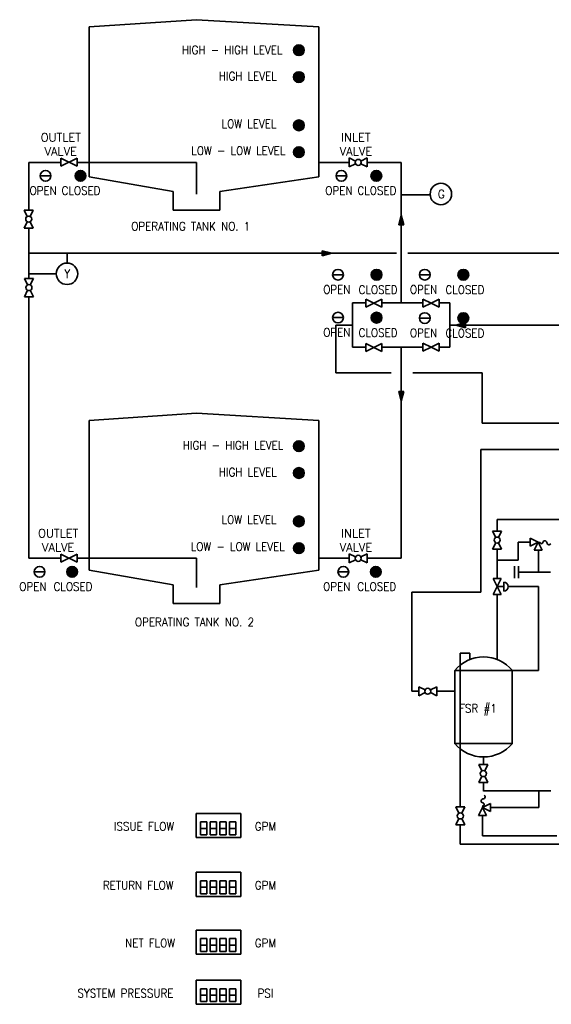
# Model space of a CAD drawing. Extents: x -237 to 1420, y -1092 to -22.
# Tile 1 of 3: x -237 to 142, y -760 to -57. Entities that reach past the tile are written whole.
import ezdxf
from ezdxf.enums import TextEntityAlignment as Align

# ---------------------------------------------------------------- set-up
doc = ezdxf.new("R2010")
doc.units = 0
doc.header["$MEASUREMENT"] = 0
doc.layers.add('E-Anno-Text', color=53, linetype='Continuous', lineweight=25)
doc.layers.add('E-Diag-Grph', color=3, linetype='Continuous', lineweight=35)
doc.styles.add('NOTES', font='romans.shx')

# ---------------------------------------------------------------- blocks, each defined once
blk = doc.blocks.new('PGTVO')
for p, q in [((-0.140625, 0.070375), (-0.140625, -0.07025)), ((0, 0), (-0.140625, 0.070375)), ((0, 0), (-0.140625, -0.07025)), ((0, 0), (0.140625, 0.070375)), ((0, 0), (0.140625, -0.07025)), ((0.140625, 0.070375), (0.140625, -0.07025))]:
    blk.add_line(p, q)
blk = doc.blocks.new('SARROW')
blk.add_hatch(color=256).paths.add_polyline_path([(-0.169, -0.046), (-0.169, 0.045), (0, 0)])
for p, q in [((0, 0), (-0.169, 0.045)), ((-0.169, 0.045), (-0.169, -0.046)), ((-0.169, -0.046), (0, 0))]:
    blk.add_line(p, q)
blk = doc.blocks.new('PGLVO')
for p, q in [((-0.158, -0.079), (-0.158, 0.079)), ((-0.047, 0.024), (-0.158, 0.079)), ((0.158, 0.079), (0.047, 0.024)), ((0.158, -0.079), (0.158, 0.079)), ((-0.047, -0.024), (-0.158, -0.079)), ((0.158, -0.079), (0.047, -0.024))]:
    blk.add_line(p, q)
blk.add_circle((0, 0), 0.0527)
blk = doc.blocks.new('PRLF1')
for p, q in [((-0.141, 0.07), (-0.141, -0.07)), ((0, 0), (-0.141, 0.07)), ((0, 0), (-0.141, -0.07)), ((0, 0), (-0.07, -0.141)), ((0, 0), (0.07, -0.141)), ((-0.07, -0.141), (0.07, -0.141))]:
    blk.add_line(p, q)
blk.add_open_spline([(0, 0), (-0.003, 0.011), (-0.005, 0.021), (-0.008, 0.032), (-0.009, 0.038), (-0.021, 0.038), (-0.024, 0.044), (-0.028, 0.05), (-0.029, 0.058), (-0.026, 0.064), (-0.021, 0.071), (-0.014, 0.078), (-0.007, 0.083), (0, 0.088), (0.009, 0.085), (0.016, 0.092), (0.022, 0.1), (0.025, 0.108), (0.025, 0.116), (0.024, 0.122), (0.022, 0.129), (0.018, 0.135), (0.01, 0.145), (0.002, 0.149), (-0.007, 0.154), (-0.015, 0.157), (-0.024, 0.152), (-0.032, 0.159), (-0.041, 0.167), (-0.048, 0.177), (-0.047, 0.186), (-0.046, 0.191), (-0.043, 0.197), (-0.04, 0.202), (-0.036, 0.208), (-0.032, 0.213), (-0.028, 0.219)], degree=3, knots=[0, 0, 0, 0, 0.110009, 0.110009, 0.110009, 0.181277, 0.181277, 0.181277, 0.246992, 0.246992, 0.246992, 0.340558, 0.340558, 0.340558, 0.421498, 0.421498, 0.421498, 0.507781, 0.507781, 0.507781, 0.578384, 0.578384, 0.578384, 0.68119, 0.68119, 0.68119, 0.767432, 0.767432, 0.767432, 0.870899, 0.870899, 0.870899, 0.928593, 0.928593, 0.928593, 1, 1, 1, 1])

msp = doc.modelspace()

# ---------------------------------------------------------------- hatches: boundary and pattern name
at = {"layer": 'E-Diag-Grph'}
for points in [[(-34.48, -78.81, 1), (-42.13, -78.81, 1)], [(-34.48, -97.95, 1), (-42.13, -97.95, 1)], [(-34.48, -132.42, 1), (-42.13, -132.42, 1)], [(-190.28, -168.45, 1), (-197.93, -168.45, 1)], [(20.78, -168.45, 1), (13.12, -168.45, 1)], [(20.88, -239.01, 1), (13.22, -239.01, 1)], [(82.77, -239.01, 1), (75.11, -239.01, 1)], [(20.88, -269.63, 1), (13.22, -269.63, 1)], [(82.77, -269.96, 1), (75.11, -269.96, 1)], [(-34.48, -361.37, 1), (-42.13, -361.37, 1)], [(-34.48, -380.51, 1), (-42.13, -380.51, 1)], [(-34.48, -414.98, 1), (-42.13, -414.98, 1)], [(-196.28, -451.01, 1), (-203.93, -451.01, 1)], [(20.42, -451.01, 1), (12.76, -451.01, 1)]]:
    msp.add_hatch(color=256, dxfattribs=at).paths.add_polyline_path(points, flags=16)
for points in [[(-34.48, -151.56, 1), (-42.13, -151.56, 1)], [(-34.48, -434.12, 1), (-42.13, -434.12, 1)]]:
    msp.add_hatch(color=256, dxfattribs=at).paths.add_polyline_path(points)

# ---------------------------------------------------------------- linework, layer by layer
for p, q in [((-111.35, -57.01), (-187.91, -62.19)), ((-187.91, -169.09), (-187.91, -62.19)), ((-24.08, -62.19), (-111.35, -57.01)), ((-24.08, -62.19), (-24.08, -169.09)), ((-231.05, -158.83), (-231.07, -192.88)), ((-231.05, -158.83), (-208.06, -158.83)), ((-208.06, -161.63), (-208.06, -155.9)), ((-208.06, -155.9), (-196.59, -161.63)), ((-208.06, -161.63), (-196.59, -155.9)), ((-196.59, -161.63), (-196.59, -155.9)), ((-196.59, -158.83), (-111.41, -158.83)), ((-111.41, -158.83), (-111.41, -181.54)), ((-24.08, -158.83), (-2.42, -158.83)), ((10.48, -158.83), (34.76, -158.83)), ((34.76, -158.83), (34.76, -259.17)), ((-222.86, -168.45), (-215.2, -168.45)), ((-11.81, -168.45), (-4.15, -168.45)), ((-187.91, -169.09), (-128.04, -179.52)), ((-24.08, -169.09), (-94.66, -179.52)), ((-128.04, -179.52), (-128.04, -192.88)), ((-94.66, -192.88), (-94.66, -179.52)), ((35.17, -181.92), (54.86, -181.92)), ((-128.04, -192.88), (-94.66, -192.88)), ((-231.07, -205.79), (-231.07, -241.77)), ((-231.07, -223.63), (31.34, -223.63)), ((-203.72, -223.63), (-203.72, -230.69)), ((39.33, -223.63), (182.54, -223.63)), ((-231.07, -238.35), (-211.38, -238.35)), ((-14.2, -239), (-6.54, -239)), ((47.69, -239), (55.35, -239)), ((-231.07, -254.67), (-231.07, -441.39)), ((0.05, -259.17), (9.24, -259.17)), ((0.05, -290.67), (0.05, -259.17)), ((20.9, -259.17), (34.76, -259.17)), ((34.76, -259.17), (50.25, -259.17)), ((69.48, -259.17), (61.72, -259.17)), ((69.48, -290.67), (69.48, -259.17)), ((-14.2, -269.62), (-6.54, -269.62)), ((47.69, -269.94), (55.35, -269.94)), ((0.05, -274.92), (-12.05, -274.92)), ((-12.05, -274.92), (-12.05, -308.96)), ((69.48, -274.92), (242.13, -274.92)), ((0.05, -290.67), (9.24, -290.67)), ((20.9, -290.67), (34.76, -290.67)), ((34.76, -290.67), (50.25, -290.67)), ((34.76, -441.39), (34.76, -290.67)), ((69.48, -290.67), (61.72, -290.67)), ((-12.05, -308.96), (27.47, -308.96)), ((43.05, -308.96), (92.42, -308.96)), ((92.42, -308.96), (92.42, -345.03)), ((-111.35, -337.75), (-187.91, -342.93)), ((-187.91, -449.83), (-187.91, -342.93)), ((-24.08, -342.93), (-111.35, -337.75)), ((-24.08, -342.93), (-24.08, -449.83)), ((92.42, -345.03), (233.45, -345.03)), ((91.5, -465.42), (91.5, -363.66)), ((91.5, -363.66), (234.82, -363.66)), ((103.14, -413.62), (103.14, -421.88)), ((103.14, -413.62), (242.5, -413.62)), ((103.14, -435), (103.14, -455.84)), ((126.5, -429.84), (118.2, -429.84)), ((118.2, -429.84), (118.2, -442.77)), ((132.56, -451.29), (132.56, -435.58)), ((-231.07, -441.39), (-208.06, -441.39)), ((-208.06, -444.19), (-208.06, -438.46)), ((-208.06, -438.46), (-196.59, -444.19)), ((-208.06, -444.19), (-196.59, -438.46)), ((-196.59, -444.19), (-196.59, -438.46)), ((-196.59, -441.39), (-111.41, -441.39)), ((-111.41, -441.39), (-111.41, -462.28)), ((-24.08, -441.39), (-2.42, -441.39)), ((10.48, -441.39), (34.76, -441.39)), ((118.2, -442.77), (103.14, -442.77)), ((115.47, -446.99), (115.47, -455.59)), ((118.36, -446.99), (118.36, -455.59)), ((-226.86, -451.01), (-219.2, -451.01)), ((-187.91, -449.83), (-128.04, -460.26)), ((-24.08, -449.83), (-94.66, -460.26)), ((-10.16, -451.01), (-2.51, -451.01)), ((100.27, -455.84), (106.01, -455.84)), ((103.14, -461.58), (100.27, -455.84)), ((100.27, -467.32), (106.01, -455.84)), ((118.36, -451.29), (141.29, -451.29)), ((-128.04, -460.26), (-128.04, -473.62)), ((-94.66, -473.62), (-94.66, -460.26)), ((103.14, -461.58), (106.01, -467.32)), ((103.14, -461.58), (107.81, -461.58)), ((107.81, -464.75), (107.81, -458.4)), ((132.75, -461.58), (110.98, -461.58)), ((132.75, -521.36), (132.75, -461.58)), ((42.25, -536.22), (42.25, -465.42)), ((42.25, -465.42), (91.5, -465.42)), ((100.27, -467.32), (106.01, -467.32)), ((103.14, -467.32), (103.14, -513.61)), ((-128.04, -473.62), (-94.66, -473.62)), ((83.7, -509.08), (76.88, -509.08)), ((76.88, -509.08), (76.88, -618.76)), ((83.7, -513.61), (83.7, -509.08)), ((113.98, -521.36), (132.75, -521.36)), ((47.21, -536.22), (42.25, -536.22)), ((72.86, -536.22), (60.11, -536.22)), ((93.46, -583.12), (93.46, -588.55)), ((93.46, -601.46), (93.46, -607.65)), ((93.46, -607.23), (141.48, -607.23)), ((132.79, -619.23), (132.79, -607.23)), ((-111.58, -623.38), (-111.58, -640.61)), ((-79.68, -623.38), (-111.58, -623.38)), ((-79.68, -640.61), (-79.68, -623.38)), ((92.71, -624.97), (92.71, -639.42)), ((132.79, -619.23), (98.45, -619.23)), ((-103.96, -629.5), (-108.56, -629.5)), ((-108.56, -629.5), (-108.56, -634.1)), ((-103.96, -634.1), (-103.96, -629.5)), ((-101.66, -629.5), (-101.66, -634.1)), ((-97.07, -629.5), (-101.66, -629.5)), ((-97.07, -634.1), (-97.07, -629.5)), ((-94.77, -629.5), (-94.77, -634.1)), ((-90.18, -629.5), (-94.77, -629.5)), ((-90.18, -634.1), (-90.18, -629.5)), ((-87.88, -629.5), (-87.88, -634.1)), ((-83.28, -629.5), (-87.88, -629.5)), ((-83.28, -634.1), (-83.28, -629.5)), ((76.88, -631.66), (76.88, -645.39)), ((-108.56, -638.69), (-108.56, -634.1)), ((-108.56, -634.1), (-103.96, -634.1)), ((-103.96, -638.69), (-108.56, -638.69)), ((-103.96, -634.1), (-103.96, -638.69)), ((-101.66, -634.1), (-97.07, -634.1)), ((-101.66, -638.69), (-101.66, -634.1)), ((-97.07, -638.69), (-101.66, -638.69)), ((-97.07, -634.1), (-97.07, -638.69)), ((-94.77, -638.69), (-94.77, -634.1)), ((-94.77, -634.1), (-90.18, -634.1)), ((-90.18, -638.69), (-94.77, -638.69)), ((-90.18, -634.1), (-90.18, -638.69)), ((-87.88, -638.69), (-87.88, -634.1)), ((-87.88, -634.1), (-83.28, -634.1)), ((-83.28, -638.69), (-87.88, -638.69)), ((-83.28, -634.1), (-83.28, -638.69)), ((-111.58, -640.61), (-79.68, -640.61)), ((76.88, -645.39), (215.86, -645.39)), ((92.71, -639.42), (145.76, -639.42)), ((-111.58, -665.39), (-111.58, -682.62)), ((-79.68, -665.39), (-111.58, -665.39)), ((-79.68, -682.62), (-79.68, -665.39)), ((-103.96, -671.52), (-108.56, -671.52)), ((-108.56, -671.52), (-108.56, -676.11)), ((-103.96, -676.11), (-103.96, -671.52)), ((-101.66, -671.52), (-101.66, -676.11)), ((-97.07, -671.52), (-101.66, -671.52)), ((-97.07, -676.11), (-97.07, -671.52)), ((-94.77, -671.52), (-94.77, -676.11)), ((-90.18, -671.52), (-94.77, -671.52)), ((-90.18, -676.11), (-90.18, -671.52)), ((-87.88, -671.52), (-87.88, -676.11)), ((-83.28, -671.52), (-87.88, -671.52)), ((-83.28, -676.11), (-83.28, -671.52)), ((-108.56, -680.71), (-108.56, -676.11)), ((-108.56, -676.11), (-103.96, -676.11)), ((-103.96, -680.71), (-108.56, -680.71)), ((-103.96, -676.11), (-103.96, -680.71)), ((-101.66, -676.11), (-97.07, -676.11)), ((-101.66, -680.71), (-101.66, -676.11)), ((-97.07, -680.71), (-101.66, -680.71)), ((-97.07, -676.11), (-97.07, -680.71)), ((-94.77, -680.71), (-94.77, -676.11)), ((-94.77, -676.11), (-90.18, -676.11)), ((-90.18, -680.71), (-94.77, -680.71)), ((-90.18, -676.11), (-90.18, -680.71)), ((-87.88, -680.71), (-87.88, -676.11)), ((-87.88, -676.11), (-83.28, -676.11)), ((-83.28, -680.71), (-87.88, -680.71)), ((-83.28, -676.11), (-83.28, -680.71)), ((-111.58, -682.62), (-79.68, -682.62)), ((-111.58, -706.67), (-111.58, -723.9)), ((-79.68, -706.67), (-111.58, -706.67)), ((-79.68, -723.9), (-79.68, -706.67)), ((-103.96, -712.8), (-108.56, -712.8)), ((-108.56, -712.8), (-108.56, -717.39)), ((-103.96, -717.39), (-103.96, -712.8)), ((-101.66, -712.8), (-101.66, -717.39)), ((-97.07, -712.8), (-101.66, -712.8)), ((-97.07, -717.39), (-97.07, -712.8)), ((-94.77, -712.8), (-94.77, -717.39)), ((-90.18, -712.8), (-94.77, -712.8)), ((-90.18, -717.39), (-90.18, -712.8)), ((-87.88, -712.8), (-87.88, -717.39)), ((-83.28, -712.8), (-87.88, -712.8)), ((-83.28, -717.39), (-83.28, -712.8)), ((-108.56, -721.99), (-108.56, -717.39)), ((-108.56, -717.39), (-103.96, -717.39)), ((-103.96, -721.99), (-108.56, -721.99)), ((-103.96, -717.39), (-103.96, -721.99)), ((-101.66, -717.39), (-97.07, -717.39)), ((-101.66, -721.99), (-101.66, -717.39)), ((-97.07, -721.99), (-101.66, -721.99)), ((-97.07, -717.39), (-97.07, -721.99)), ((-94.77, -721.99), (-94.77, -717.39)), ((-94.77, -717.39), (-90.18, -717.39)), ((-90.18, -721.99), (-94.77, -721.99)), ((-90.18, -717.39), (-90.18, -721.99)), ((-87.88, -721.99), (-87.88, -717.39)), ((-87.88, -717.39), (-83.28, -717.39)), ((-83.28, -721.99), (-87.88, -721.99)), ((-83.28, -717.39), (-83.28, -721.99)), ((-111.58, -723.9), (-79.68, -723.9)), ((-111.58, -742.41), (-111.58, -759.65)), ((-79.68, -742.41), (-111.58, -742.41)), ((-79.68, -759.65), (-79.68, -742.41)), ((-103.96, -748.54), (-108.56, -748.54)), ((-108.56, -748.54), (-108.56, -753.14)), ((-103.96, -753.14), (-103.96, -748.54)), ((-101.66, -748.54), (-101.66, -753.14)), ((-97.07, -748.54), (-101.66, -748.54)), ((-97.07, -753.14), (-97.07, -748.54)), ((-94.77, -748.54), (-94.77, -753.14)), ((-90.18, -748.54), (-94.77, -748.54)), ((-90.18, -753.14), (-90.18, -748.54)), ((-87.88, -748.54), (-87.88, -753.14)), ((-83.28, -748.54), (-87.88, -748.54)), ((-83.28, -753.14), (-83.28, -748.54)), ((-108.56, -757.73), (-108.56, -753.14)), ((-108.56, -753.14), (-103.96, -753.14)), ((-103.96, -757.73), (-108.56, -757.73)), ((-103.96, -753.14), (-103.96, -757.73)), ((-101.66, -753.14), (-97.07, -753.14)), ((-101.66, -757.73), (-101.66, -753.14)), ((-97.07, -757.73), (-101.66, -757.73)), ((-97.07, -753.14), (-97.07, -757.73)), ((-94.77, -757.73), (-94.77, -753.14)), ((-94.77, -753.14), (-90.18, -753.14)), ((-90.18, -757.73), (-94.77, -757.73)), ((-90.18, -753.14), (-90.18, -757.73)), ((-87.88, -757.73), (-87.88, -753.14)), ((-87.88, -753.14), (-83.28, -753.14)), ((-83.28, -757.73), (-87.88, -757.73)), ((-83.28, -753.14), (-83.28, -757.73)), ((-111.58, -759.65), (-79.68, -759.65))]:
    msp.add_line(p, q, dxfattribs=at)
for centre, radius in [((-38.3, -78.81), 3.83), ((-38.3, -97.95), 3.83), ((-38.3, -132.42), 3.83), ((-38.3, -151.56), 3.83), ((-219.03, -168.45), 3.83), ((-194.1, -168.45), 3.83), ((-7.98, -168.45), 3.83), ((16.95, -168.45), 3.83), ((63.01, -181.43), 7.66), ((-203.72, -238.35), 7.66), ((-10.37, -239), 3.83), ((17.15, -239.01), 3.83), ((51.52, -239), 3.83), ((79.04, -239.01), 3.83), ((-10.37, -269.62), 3.83), ((17.15, -269.63), 3.83), ((51.52, -269.94), 3.83), ((79.04, -269.96), 3.83), ((-38.3, -361.37), 3.83), ((-38.3, -380.51), 3.83), ((-38.3, -414.98), 3.83), ((-38.3, -434.12), 3.83), ((-223.28, -451.01), 3.83), ((-200.1, -451.01), 3.83), ((-6.59, -451.01), 3.83), ((16.59, -451.01), 3.83)]:
    msp.add_circle(centre, radius, dxfattribs=at)
for centre, radius, start, end in [((107.81, -461.58), 3.17, 270, 90), ((93.42, -538.66), 26.88, 40.07991, 139.92009), ((93.42, -556.24), 26.88, 220.07991, 319.92009)]:
    msp.add_arc(centre, radius, start, end, dxfattribs=at)
msp.add_3dface([(72.86, -521.36), (113.98, -521.36), (113.98, -573.55), (72.86, -573.55)], dxfattribs=at)

# ---------------------------------------------------------------- block references
at = {"layer": 'E-Diag-Grph', "xscale": 40.79999813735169}
for name, p, yscale, rotation in [('PGLVO', (4.03, -158.83), -40.79999813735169, 180), ('PGLVO', (-231.07, -199.33), -40.79999813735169, 90), ('SARROW', (34.76, -196.55), 40.79999813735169, 90), ('PGLVO', (-230.92, -248.22), -40.79999813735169, 90), ('SARROW', (73.76, -274.92), -40.79999813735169, 180), ('SARROW', (34.76, -329.12), -40.79999813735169, 270), ('PGLVO', (103.14, -428.37), 40.79999813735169, 270), ('PRLF1', (132.43, -429.84), -40.79999813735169, 90), ('PGLVO', (4.03, -441.39), -40.79999813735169, 180), ('PGLVO', (93.29, -595.01), 40.79999813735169, 270), ('PRLF1', (92.71, -619.23), -40.79999813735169, 180), ('PGLVO', (76.88, -625.21), 40.79999813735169, 270)]:
    msp.add_blockref(name, p, dxfattribs=dict(at, yscale=yscale, rotation=rotation))
for name, p, yscale in [('SARROW', (-14.69, -223.7), 40.79999813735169), ('PGTVO', (15.16, -259.34), -40.79999813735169), ('PGTVO', (55.98, -259.28), -40.79999813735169), ('PGTVO', (15.16, -290.84), -40.79999813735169), ('PGTVO', (55.98, -290.78), -40.79999813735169), ('PGLVO', (53.66, -536.22), 40.79999813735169)]:
    msp.add_blockref(name, p, dxfattribs=dict(at, yscale=yscale))

# ---------------------------------------------------------------- texts
at = {"layer": 'E-Anno-Text', "style": 'NOTES', "width": 0.9}
for s, p in [('HIGH - HIGH LEVEL', (-121.8, -81.59)), ('HIGH LEVEL', (-95.46, -100.33)), ('LOW LEVEL', (-93.41, -134.33)), ('LOW - LOW LEVEL', (-115.05, -153.48)), ('HIGH - HIGH LEVEL', (-121.15, -363.73)), ('HIGH LEVEL', (-95.46, -382.89)), ('LOW LEVEL', (-93.41, -416.89)), ('LOW - LOW LEVEL', (-115.45, -436.04))]:
    msp.add_text(s, height=6, dxfattribs=at).set_placement(p)
for s, p in [('OPEN', (-220.76, -182)), ('CLOSED', (-193.71, -182)), ('OPEN', (-9.7, -182)), ('CLOSED', (17.35, -182)), ('OPERATING TANK NO. 1', (-115.47, -207.46)), ('OPEN', (-11.23, -252.55)), ('CLOSED', (18.23, -252.75)), ('OPEN', (50.66, -252.55)), ('CLOSED', (80.12, -252.75)), ('OPEN', (-11.23, -283.17)), ('CLOSED', (18.23, -283.37)), ('OPEN', (50.66, -283.5)), ('CLOSED', (80.12, -283.7)), ('OPEN', (-228.01, -464.56)), ('CLOSED', (-199.46, -464.56)), ('OPEN', (-11.31, -464.56)), ('CLOSED', (17.24, -464.56)), ('OPERATING TANK NO. 2', (-112.81, -489.91))]:
    msp.add_text(s, height=6, dxfattribs=at).set_placement(p, align=Align.CENTER)
for s, p in [('G', (63.3, -181.43)), ('Y', (-203.5, -238.35)), ('ISSUE FLOW', (-148.81, -632.68)), ('GPM', (-62.14, -632.68)), ('RETURN FLOW', (-152.91, -674.7)), ('GPM', (-62.14, -674.7)), ('NET FLOW', (-144.45, -715.98)), ('GPM', (-62.14, -715.98)), ('SYSTEM PRESSURE', (-162.01, -751.72)), ('PSI', (-62.14, -751.72))]:
    msp.add_text(s, height=6, dxfattribs=at).set_placement(p, align=Align.MIDDLE_CENTER)
msp.add_text('FSR #1', height=6, dxfattribs=at).set_placement((102.89, -551.52), align=Align.RIGHT)
at = {"layer": 'E-Anno-Text', "char_height": 6, "width": 27.7714, "attachment_point": 2, "style": 'NOTES'}
for s, insert in [('OUTLET VALVE', (-208.16, -137.99)), ('INLET VALVE', (2.36, -137.99)), ('OUTLET VALVE', (-210.04, -420.55)), ('INLET VALVE', (2.36, -420.55))]:
    msp.add_mtext(s, dxfattribs=dict(at, insert=insert))

doc.saveas('drawing.dxf')
